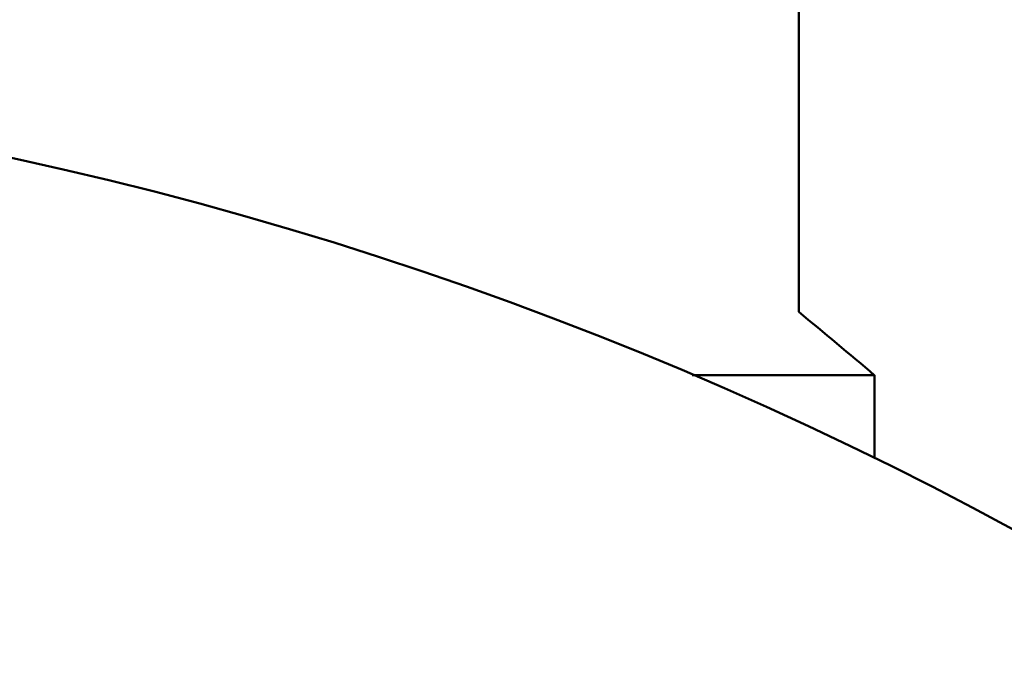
# Model space of a CAD drawing. Header units: millimetres. Extents: x 61 to 1929, y 482 to 2664.
# Tile 105 of 219: x 798.69 to 811.69, y 574.56 to 582.95. Entities that reach past the tile are written whole.
import ezdxf

# ---------------------------------------------------------------- set-up
doc = ezdxf.new("R2010")
doc.units = ezdxf.units.MM
doc.header["$LTSCALE"] = 10
doc.layers.add('Widoczne (ISO)', color=7, linetype='Continuous', lineweight=50)

msp = doc.modelspace()

# ---------------------------------------------------------------- linework, layer by layer
at = {"layer": 'Widoczne (ISO)'}
for p, q in [((808.974, 593.257), (808.974, 579.094)), ((807.57, 578.257), (809.974, 578.257)), ((809.974, 578.257), (809.974, 577.157))]:
    msp.add_line(p, q, dxfattribs=at)
msp.add_circle((787.974, 532.257), 50, dxfattribs=at)
msp.add_arc((777.384, 540.337), 50, 49.3225, 50.8169, dxfattribs=at)

doc.saveas('drawing.dxf')
